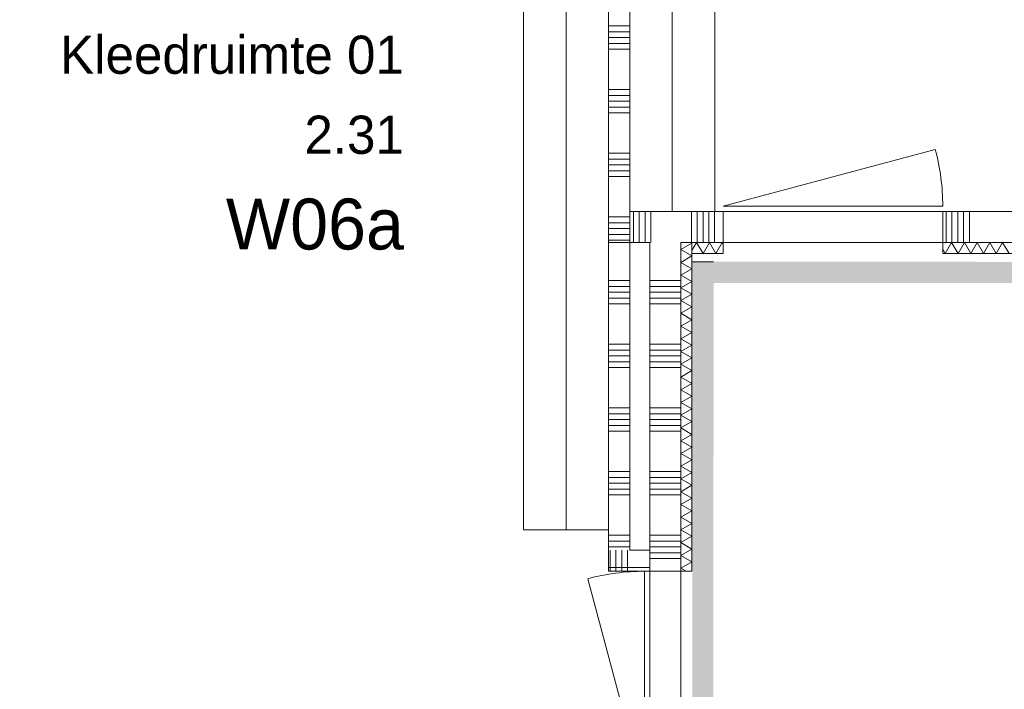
# Model space of a CAD drawing. Header units: millimetres. Extents: x -409 to 257590, y -7854 to 67330.
# Tile 36 of 205: x 30437 to 35074, y 19183 to 22339. Entities that reach past the tile are written whole.
import ezdxf
from ezdxf.enums import TextEntityAlignment as Align

# ---------------------------------------------------------------- set-up
doc = ezdxf.new("R2010")
doc.units = ezdxf.units.MM
doc.header["$MEASUREMENT"] = 0
for name, color, linetype in [('New_22 NC Binnenwanden', 7, 'Continuous'), ('New_22 NC Binnenwanden Deuren', 7, 'Continuous'), ('New_22 NC Binnenwanden Doorsnede-arcering', 7, 'Continuous'), ('New_22 NC Binnenwanden Laagscheidingslijnen', 7, 'Continuous'), ('New_72 Vaste Inrichting', 7, 'Continuous'), ('New_72 Vaste Inrichting Afdek-arcering', 7, 'Continuous'), ('New_Info Wandafwerking aanduiding', 7, 'Continuous'), ('New_Info Wandafwerking aanduiding Doorsnede-arcering', 7, 'Continuous'), ('New_Z Ruimtefuncties', 7, 'Continuous'), ('New_Z Ruimtefuncties Zone omranding', 7, 'Continuous'), ('New_Z Ruimtefuncties Zone tekst', 7, 'Continuous')]:
    doc.layers.add(name, color=color, linetype=linetype)
doc.styles.add('GENERATED_STYLE_1', font='txt')
doc.styles.add('GENERATED_STYLE_2', font='txt')

# ---------------------------------------------------------------- blocks, each defined once
blk = doc.blocks.new('*X35')
at = {"layer": 'New_22 NC Binnenwanden Doorsnede-arcering', "color": 254, "linetype": 'Continuous', "lineweight": 0, "true_color": 0xe9ebeb}
for p, q in [((33405, 21109.7), (33524, 21109.7)), ((33524, 21109.7), (33550, 21109.7)), ((33405, 21082.3), (33524, 21082.3)), ((33405, 21054.9), (33524, 21054.9)), ((33524, 21082.3), (33550, 21082.3)), ((33524, 21054.9), (33550, 21054.9)), ((33405, 21027.4), (33524, 21027.4)), ((33524, 21027.4), (33550, 21027.4)), ((33405, 21000), (33524, 21000)), ((33524, 21000), (33550, 21000)), ((33405, 20809.7), (33524, 20809.7)), ((33405, 20782.3), (33524, 20782.3)), ((33524, 20809.7), (33550, 20809.7)), ((33524, 20782.3), (33550, 20782.3)), ((33405, 20754.9), (33524, 20754.9)), ((33524, 20754.9), (33550, 20754.9)), ((33405, 20727.4), (33524, 20727.4)), ((33405, 20700), (33524, 20700)), ((33524, 20727.4), (33550, 20727.4)), ((33524, 20700), (33550, 20700)), ((33405, 20509.7), (33524, 20509.7)), ((33524, 20509.7), (33550, 20509.7)), ((33405, 20482.3), (33524, 20482.3)), ((33405, 20454.9), (33524, 20454.9)), ((33524, 20482.3), (33550, 20482.3)), ((33524, 20454.9), (33550, 20454.9)), ((33405, 20427.4), (33524, 20427.4)), ((33524, 20427.4), (33550, 20427.4)), ((33405, 20400), (33524, 20400)), ((33524, 20400), (33550, 20400)), ((33405, 20209.7), (33524, 20209.7)), ((33405, 20182.3), (33524, 20182.3)), ((33524, 20209.7), (33550, 20209.7)), ((33524, 20182.3), (33550, 20182.3)), ((33405, 20154.9), (33524, 20154.9)), ((33405, 20127.4), (33524, 20127.4)), ((33524, 20154.9), (33550, 20154.9)), ((33524, 20127.4), (33550, 20127.4)), ((33405, 20100), (33524, 20100)), ((33524, 20100), (33550, 20100)), ((33405, 19909.7), (33524, 19909.7)), ((33524, 19909.7), (33550, 19909.7)), ((33405, 19882.3), (33524, 19882.3)), ((33405, 19854.9), (33524, 19854.9)), ((33524, 19882.3), (33550, 19882.3)), ((33524, 19854.9), (33550, 19854.9)), ((33405, 19827.4), (33524, 19827.4)), ((33524, 19827.4), (33550, 19827.4)), ((33405, 19800), (33524, 19800)), ((33524, 19800), (33550, 19800))]:
    blk.add_line(p, q, dxfattribs=at)
blk = doc.blocks.new('D1 22')
at = {"layer": 'New_22 NC Binnenwanden Deuren', "color": 1, "linetype": 'Continuous', "lineweight": 0}
for q in [(-481.8, 267.6), (-517, 0)]:
    blk.add_line((517, 0), q, dxfattribs=at)
at = {"layer": 'New_22 NC Binnenwanden Deuren', "color": 7, "linetype": 'Continuous', "lineweight": 0}
for p, q in [((-517, -25), (-517, -139)), ((-517, -25), (-517, -139)), ((517, -25), (517, -139)), ((517, -25), (517, -139)), ((-517, -139), (-517, -170)), ((517, -139), (517, -170))]:
    blk.add_line(p, q, dxfattribs=at)
at = {"layer": 'New_22 NC Binnenwanden Deuren', "color": 1, "linetype": 'Continuous', "lineweight": 0}
blk.add_arc((517, 0), 1034, 165, 180, dxfattribs=at)
blk = doc.blocks.new('Wall_2_2', base_point=(33550, 325))
at = {"layer": 'New_22 NC Binnenwanden', "color": 8, "linetype": 'Continuous', "lineweight": 0, "true_color": 0x778488}
for p, q in [((33405, 19740), (33519, 19740)), ((33519, 19740), (33550, 19740))]:
    blk.add_line(p, q, dxfattribs=at)
at = {"layer": 'New_22 NC Binnenwanden', "color": 8, "linetype": 'Continuous', "lineweight": 0, "true_color": 0x778488, "flags": 128}
for points in [[(33405, 21290), (33405, 19740)], [(33550, 19740), (33550, 21290)]]:
    blk.add_lwpolyline(points, dxfattribs=at)
at = {"layer": 'New_22 NC Binnenwanden', "color": 8, "lineweight": 0, "true_color": 0x778488}
blk.add_blockref('*X35', (0, 0), dxfattribs=at)
at = {"layer": 'New_22 NC Binnenwanden Deuren', "color": 1, "linetype": 'Continuous', "lineweight": 0, "xscale": -1, "zscale": 1000, "rotation": 90}
blk.add_blockref('D1 22', (33380, 19223), dxfattribs=at)
blk = doc.blocks.new('*X46')
at = {"layer": 'New_22 NC Binnenwanden Doorsnede-arcering', "color": 254, "linetype": 'Continuous', "lineweight": 0, "true_color": 0xe9ebeb}
for p, q in [((33327.4, 21435), (33327.4, 21398.3)), ((33354.9, 21435), (33354.9, 21398.3)), ((33382.3, 21435), (33382.3, 21398.3)), ((33409.7, 21435), (33409.7, 21398.3)), ((33600, 21435), (33600, 21398.3)), ((33627.4, 21435), (33627.4, 21398.3)), ((33654.9, 21435), (33654.9, 21398.3)), ((33682.3, 21435), (33682.3, 21398.3)), ((33709.7, 21435), (33709.7, 21398.3)), ((33327.4, 21398.3), (33327.4, 21290)), ((33354.9, 21398.3), (33354.9, 21290)), ((33382.3, 21398.3), (33382.3, 21290)), ((33409.7, 21398.3), (33409.7, 21290)), ((33600, 21398.3), (33600, 21290)), ((33627.4, 21398.3), (33627.4, 21290)), ((33654.9, 21398.3), (33654.9, 21290)), ((33682.3, 21398.3), (33682.3, 21290)), ((33709.7, 21398.3), (33709.7, 21290))]:
    blk.add_line(p, q, dxfattribs=at)
blk = doc.blocks.new('*X47')
at = {"layer": 'New_22 NC Binnenwanden Doorsnede-arcering', "color": 254, "linetype": 'Continuous', "lineweight": 0, "true_color": 0xe9ebeb}
for p, q in [((34800, 21435), (34800, 21398.3)), ((34827.4, 21435), (34827.4, 21398.3)), ((34854.9, 21435), (34854.9, 21398.3)), ((34882.3, 21435), (34882.3, 21398.3)), ((34909.7, 21435), (34909.7, 21398.3)), ((34800, 21398.3), (34800, 21290)), ((34827.4, 21398.3), (34827.4, 21290)), ((34854.9, 21398.3), (34854.9, 21290)), ((34882.3, 21398.3), (34882.3, 21290)), ((34909.7, 21398.3), (34909.7, 21290))]:
    blk.add_line(p, q, dxfattribs=at)
blk = doc.blocks.new('Wall_3_2', base_point=(33309.9, 21290))
at = {"layer": 'New_22 NC Binnenwanden', "color": 8, "linetype": 'Continuous', "lineweight": 0, "true_color": 0x778488}
for p, q in [((33750, 21435), (33750, 21321)), ((34784, 21435), (34784, 21321)), ((33750, 21321), (33750, 21290)), ((34784, 21321), (34784, 21290))]:
    blk.add_line(p, q, dxfattribs=at)
at = {"layer": 'New_22 NC Binnenwanden', "color": 8, "linetype": 'Continuous', "lineweight": 0, "true_color": 0x778488, "flags": 128}
for points in [[(33750, 21435), (33309.9, 21435)], [(33309.9, 21290), (33309.9, 21435)], [(38962.2, 21435), (34784, 21435)], [(33309.9, 21290), (33405, 21290)], [(33550, 21290), (33750, 21290)], [(34784, 21290), (39432.1, 21290)]]:
    blk.add_lwpolyline(points, dxfattribs=at)
at = {"layer": 'New_22 NC Binnenwanden', "color": 8, "lineweight": 0, "true_color": 0x778488}
for name in ['*X46', '*X47']:
    blk.add_blockref(name, (0, 0), dxfattribs=at)
at = {"layer": 'New_22 NC Binnenwanden Deuren', "color": 1, "linetype": 'Continuous', "lineweight": 0, "xscale": -1, "zscale": 1000}
blk.add_blockref('D1 22', (34267, 21460), dxfattribs=at)
blk = doc.blocks.new('*X462')
at = {"layer": 'New_22 NC Binnenwanden Doorsnede-arcering', "color": 254, "linetype": 'Continuous', "lineweight": 0, "true_color": 0xe9ebeb}
for p, q in [((33624.9, 21290), (33603, 21252.1)), ((33624.9, 21290), (33654.9, 21238)), ((33684.9, 21290), (33654.9, 21238)), ((33684.9, 21290), (33714.9, 21238)), ((33745, 21290), (33714.9, 21238)), ((33745, 21290), (33750, 21281.3))]:
    blk.add_line(p, q, dxfattribs=at)
blk = doc.blocks.new('*X463')
at = {"layer": 'New_22 NC Binnenwanden Doorsnede-arcering', "color": 254, "linetype": 'Continuous', "lineweight": 0, "true_color": 0xe9ebeb}
for p, q in [((34825.8, 21290), (34795.7, 21238)), ((34825.8, 21290), (34855.8, 21238)), ((34885.8, 21290), (34855.8, 21238)), ((34885.8, 21290), (34915.8, 21238)), ((34945.9, 21290), (34915.8, 21238)), ((34945.9, 21290), (34975.9, 21238)), ((35005.9, 21290), (34975.9, 21238)), ((35005.9, 21290), (35035.9, 21238)), ((35065.9, 21290), (35035.9, 21238)), ((35065.9, 21290), (35096, 21238)), ((34784, 21258.3), (34795.7, 21238))]:
    blk.add_line(p, q, dxfattribs=at)
blk = doc.blocks.new('D rechthoekige opening 22_11')
at = {"layer": 'New_22 NC Binnenwanden Deuren', "color": 9, "linetype": 'Continuous', "lineweight": 0}
for p, q in [((-517, 52), (-517, 53)), ((-517, 0), (-517, 52)), ((517, 52), (517, 53)), ((517, 0), (517, 52))]:
    blk.add_line(p, q, dxfattribs=at)
blk = doc.blocks.new('Wall_103_2', base_point=(33603, 21290))
at = {"layer": 'New_22 NC Binnenwanden', "color": 8, "linetype": 'Continuous', "lineweight": 0, "true_color": 0x778488}
for p, q in [((33750, 21290), (33750, 21238)), ((34784, 21290), (34784, 21238)), ((33750, 21238), (33750, 21237)), ((34784, 21238), (34784, 21237))]:
    blk.add_line(p, q, dxfattribs=at)
at = {"layer": 'New_22 NC Binnenwanden', "color": 8, "linetype": 'Continuous', "lineweight": 0, "true_color": 0x778488, "flags": 128}
for points in [[(33750, 21290), (33603, 21290)], [(33603, 21290), (33603, 21237)], [(39432.1, 21290), (34784, 21290)], [(33603, 21237), (33750, 21237)], [(34784, 21237), (39432.1, 21237)]]:
    blk.add_lwpolyline(points, dxfattribs=at)
at = {"layer": 'New_22 NC Binnenwanden Laagscheidingslijnen', "color": 8, "linetype": 'Continuous', "lineweight": 0, "true_color": 0x778488}
for p, q in [((33603, 21238), (33750, 21238)), ((34784, 21238), (39432.1, 21238))]:
    blk.add_line(p, q, dxfattribs=at)
at = {"layer": 'New_22 NC Binnenwanden', "color": 8, "lineweight": 0, "true_color": 0x778488}
for name in ['*X462', '*X463']:
    blk.add_blockref(name, (0, 0), dxfattribs=at)
at = {"layer": 'New_22 NC Binnenwanden Deuren', "color": 1, "linetype": 'Continuous', "lineweight": 0, "xscale": -1, "zscale": 1000, "rotation": 180}
blk.add_blockref('D rechthoekige opening 22_11', (34267, 21290), dxfattribs=at)
blk = doc.blocks.new('*X558')
at = {"layer": 'New_22 NC Binnenwanden Doorsnede-arcering', "color": 254, "linetype": 'Continuous', "lineweight": 0, "true_color": 0xe9ebeb}
for p, q in [((33550, 21255.7), (33602, 21285.7)), ((33594.6, 21290), (33602, 21285.7)), ((33550, 21255.7), (33602, 21225.7)), ((33550, 21195.7), (33602, 21225.7)), ((33550, 21195.7), (33602, 21165.7)), ((33550, 21135.6), (33602, 21165.7)), ((33550, 21135.6), (33602, 21105.6)), ((33550, 21075.6), (33602, 21105.6)), ((33550, 21075.6), (33602, 21045.6)), ((33550, 21015.5), (33602, 21045.6)), ((33550, 21015.5), (33602, 20985.5)), ((33550, 20955.5), (33602, 20985.5)), ((33550, 20955.5), (33602, 20925.5)), ((33550, 20895.5), (33602, 20925.5)), ((33550, 20895.5), (33602, 20865.4)), ((33550, 20835.4), (33602, 20865.4)), ((33550, 20835.4), (33602, 20805.4)), ((33550, 20775.4), (33602, 20805.4)), ((33550, 20775.4), (33602, 20745.3)), ((33550, 20715.3), (33602, 20745.3)), ((33550, 20715.3), (33602, 20685.3)), ((33550, 20655.3), (33602, 20685.3)), ((33550, 20655.3), (33602, 20625.3)), ((33550, 20595.2), (33602, 20625.3)), ((33550, 20595.2), (33602, 20565.2)), ((33550, 20535.2), (33602, 20565.2)), ((33550, 20535.2), (33602, 20505.2)), ((33550, 20475.1), (33602, 20505.2)), ((33550, 20475.1), (33602, 20445.1)), ((33550, 20415.1), (33602, 20445.1)), ((33550, 20415.1), (33602, 20385.1)), ((33550, 20355.1), (33602, 20385.1)), ((33550, 20355.1), (33602, 20325)), ((33550, 20295), (33602, 20325)), ((33550, 20295), (33602, 20265)), ((33550, 20235), (33602, 20265)), ((33550, 20235), (33602, 20205)), ((33550, 20174.9), (33602, 20205)), ((33550, 20174.9), (33602, 20144.9)), ((33550, 20114.9), (33602, 20144.9)), ((33550, 20114.9), (33602, 20084.9)), ((33550, 20054.8), (33602, 20084.9)), ((33550, 20054.8), (33602, 20024.8)), ((33550, 19994.8), (33602, 20024.8)), ((33550, 19994.8), (33602, 19964.8)), ((33550, 19934.8), (33602, 19964.8)), ((33550, 19934.8), (33602, 19904.7)), ((33550, 19874.7), (33602, 19904.7)), ((33550, 19874.7), (33602, 19844.7)), ((33550, 19814.7), (33602, 19844.7)), ((33550, 19814.7), (33602, 19784.6)), ((33550, 19754.6), (33602, 19784.6)), ((33550, 19754.6), (33575.3, 19740))]:
    blk.add_line(p, q, dxfattribs=at)
blk = doc.blocks.new('D rechthoekige opening 22_21')
at = {"layer": 'New_22 NC Binnenwanden Deuren', "color": 9, "linetype": 'Continuous', "lineweight": 0}
for p, q in [((-517, 1), (-517, 53)), ((517, 1), (517, 53)), ((-517, 0), (-517, 1)), ((517, 0), (517, 1))]:
    blk.add_line(p, q, dxfattribs=at)
blk = doc.blocks.new('Wall_120_2', base_point=(33603, 21290))
at = {"layer": 'New_22 NC Binnenwanden', "color": 8, "linetype": 'Continuous', "lineweight": 0, "true_color": 0x778488}
for p, q in [((33602, 19740), (33550, 19740)), ((33603, 19740), (33602, 19740))]:
    blk.add_line(p, q, dxfattribs=at)
at = {"layer": 'New_22 NC Binnenwanden', "color": 8, "linetype": 'Continuous', "lineweight": 0, "true_color": 0x778488, "flags": 128}
for points in [[(33550, 21290), (33550, 19740)], [(33603, 21290), (33550, 21290)], [(33603, 19740), (33603, 21290)]]:
    blk.add_lwpolyline(points, dxfattribs=at)
at = {"layer": 'New_22 NC Binnenwanden Laagscheidingslijnen', "color": 8, "linetype": 'Continuous', "lineweight": 0, "true_color": 0x778488}
blk.add_line((33602, 19740), (33602, 21290), dxfattribs=at)
at = {"layer": 'New_22 NC Binnenwanden', "color": 8, "lineweight": 0, "true_color": 0x778488}
blk.add_blockref('*X558', (0, 0), dxfattribs=at)
at = {"layer": 'New_22 NC Binnenwanden Deuren', "color": 1, "linetype": 'Continuous', "lineweight": 0, "xscale": -1, "zscale": 1000, "rotation": 90}
blk.add_blockref('D rechthoekige opening 22_21', (33603, 19223), dxfattribs=at)
blk = doc.blocks.new('*X696')
at = {"layer": 'New_22 NC Binnenwanden Doorsnede-arcering', "color": 254, "linetype": 'Continuous', "lineweight": 0, "true_color": 0xe9ebeb}
for p, q in [((33272.6, 19740), (33272.6, 19802.6)), ((33300, 19740), (33300, 19830)), ((33245.1, 19740), (33245.1, 19775.1)), ((33217.7, 19740), (33217.7, 19747.7))]:
    blk.add_line(p, q, dxfattribs=at)
blk = doc.blocks.new('*X697')
at = {"layer": 'New_22 NC Binnenwanden Doorsnede-arcering', "color": 254, "linetype": 'Continuous', "lineweight": 0, "true_color": 0xe9ebeb}
for p, q in [((33217.7, 19747.7), (33217.7, 19840)), ((33245.1, 19775.1), (33245.1, 19840)), ((33272.6, 19802.6), (33272.6, 19840)), ((33300, 19830), (33300, 19840))]:
    blk.add_line(p, q, dxfattribs=at)
blk = doc.blocks.new('Wall_149_2', base_point=(33210, 19740))
at = {"layer": 'New_22 NC Binnenwanden', "color": 8, "linetype": 'Continuous', "lineweight": 0, "true_color": 0x778488, "flags": 128}
for points in [[(33210, 19740), (33210, 19840)], [(33405, 19840), (33310, 19840)], [(33405, 19840), (33405, 19740)], [(33210, 19740), (33405, 19740)]]:
    blk.add_lwpolyline(points, dxfattribs=at)
at = {"layer": 'New_22 NC Binnenwanden', "color": 8, "lineweight": 0, "true_color": 0x778488}
for name in ['*X697', '*X696']:
    blk.add_blockref(name, (0, 0), dxfattribs=at)
blk = doc.blocks.new('*X907')
at = {"layer": 'New_22 NC Binnenwanden Doorsnede-arcering', "color": 254, "linetype": 'Continuous', "lineweight": 0, "true_color": 0xe9ebeb}
for p, q in [((33210, 24109.7), (33310, 24109.7)), ((33210, 24082.3), (33310, 24082.3)), ((33210, 24054.9), (33310, 24054.9)), ((33210, 24027.4), (33310, 24027.4)), ((33210, 24000), (33310, 24000)), ((33210, 23809.7), (33310, 23809.7)), ((33210, 23782.3), (33310, 23782.3)), ((33210, 23754.9), (33310, 23754.9)), ((33210, 23727.4), (33310, 23727.4)), ((33210, 23700), (33310, 23700)), ((33210, 23509.7), (33310, 23509.7)), ((33210, 23482.3), (33310, 23482.3)), ((33210, 23454.9), (33310, 23454.9)), ((33210, 23427.4), (33310, 23427.4)), ((33210, 23400), (33310, 23400)), ((33210, 23209.7), (33310, 23209.7)), ((33210, 23182.3), (33310, 23182.3)), ((33210, 23154.9), (33310, 23154.9)), ((33210, 23127.4), (33310, 23127.4)), ((33210, 23100), (33310, 23100)), ((33210, 22909.7), (33310, 22909.7)), ((33210, 22882.3), (33310, 22882.3)), ((33210, 22854.9), (33310, 22854.9)), ((33210, 22827.4), (33310, 22827.4)), ((33210, 22800), (33310, 22800)), ((33210, 22609.7), (33310, 22609.7)), ((33210, 22582.3), (33310, 22582.3)), ((33210, 22554.9), (33310, 22554.9)), ((33210, 22527.4), (33310, 22527.4)), ((33210, 22500), (33310, 22500)), ((33210, 22309.7), (33310, 22309.7)), ((33210, 22282.3), (33310, 22282.3)), ((33210, 22254.9), (33310, 22254.9)), ((33210, 22227.4), (33310, 22227.4)), ((33210, 22200), (33310, 22200)), ((33210, 22009.7), (33310, 22009.7)), ((33210, 21982.3), (33310, 21982.3)), ((33210, 21954.9), (33310, 21954.9)), ((33210, 21927.4), (33310, 21927.4)), ((33210, 21900), (33310, 21900)), ((33210, 21709.7), (33310, 21709.7)), ((33210, 21682.3), (33310, 21682.3)), ((33210, 21654.9), (33310, 21654.9)), ((33210, 21627.4), (33310, 21627.4)), ((33210, 21600), (33310, 21600)), ((33210, 21409.7), (33310, 21409.7)), ((33210, 21382.3), (33310, 21382.3)), ((33210, 21354.9), (33310, 21354.9)), ((33210, 21327.4), (33310, 21327.4)), ((33210, 21300), (33310, 21300))]:
    blk.add_line(p, q, dxfattribs=at)
blk = doc.blocks.new('Wall_225_2', base_point=(33210, 21290))
at = {"layer": 'New_22 NC Binnenwanden', "color": 8, "linetype": 'Continuous', "lineweight": 0, "true_color": 0x778488, "flags": 128}
for points in [[(33210, 24215), (33210, 21290)], [(33310, 21290), (33310, 24215)], [(33310, 21290), (33210, 21290)]]:
    blk.add_lwpolyline(points, dxfattribs=at)
at = {"layer": 'New_22 NC Binnenwanden Laagscheidingslijnen', "color": 8, "linetype": 'Continuous', "lineweight": 0, "true_color": 0x778488}
blk.add_line((33210, 24215), (33310, 24215), dxfattribs=at)
at = {"layer": 'New_22 NC Binnenwanden', "color": 8, "lineweight": 0, "true_color": 0x778488}
blk.add_blockref('*X907', (0, 0), dxfattribs=at)
blk = doc.blocks.new('*X1035')
at = {"layer": 'New_22 NC Binnenwanden Doorsnede-arcering', "color": 254, "linetype": 'Continuous', "lineweight": 0, "true_color": 0xe9ebeb}
for p, q in [((33210, 21109.7), (33310, 21109.7)), ((33210, 21082.3), (33310, 21082.3)), ((33210, 21054.9), (33310, 21054.9)), ((33210, 21027.4), (33310, 21027.4)), ((33210, 21000), (33310, 21000)), ((33210, 20809.7), (33310, 20809.7)), ((33210, 20782.3), (33310, 20782.3)), ((33210, 20754.9), (33310, 20754.9)), ((33210, 20727.4), (33310, 20727.4)), ((33210, 20700), (33310, 20700)), ((33210, 20509.7), (33310, 20509.7)), ((33210, 20482.3), (33310, 20482.3)), ((33210, 20454.9), (33310, 20454.9)), ((33210, 20427.4), (33310, 20427.4)), ((33210, 20400), (33310, 20400)), ((33210, 20209.7), (33310, 20209.7)), ((33210, 20182.3), (33310, 20182.3)), ((33210, 20154.9), (33310, 20154.9)), ((33210, 20127.4), (33310, 20127.4)), ((33210, 20100), (33310, 20100)), ((33210, 19909.7), (33310, 19909.7)), ((33210, 19882.3), (33310, 19882.3)), ((33210, 19854.9), (33310, 19854.9))]:
    blk.add_line(p, q, dxfattribs=at)
blk = doc.blocks.new('Wall_254_2', base_point=(33210, 19740))
at = {"layer": 'New_22 NC Binnenwanden', "color": 8, "linetype": 'Continuous', "lineweight": 0, "true_color": 0x778488, "flags": 128}
for points in [[(33310, 21290), (33210, 21290)], [(33210, 21290), (33210, 19840)], [(33310, 19840), (33310, 21290)]]:
    blk.add_lwpolyline(points, dxfattribs=at)
at = {"layer": 'New_22 NC Binnenwanden', "color": 8, "lineweight": 0, "true_color": 0x778488}
blk.add_blockref('*X1035', (0, 0), dxfattribs=at)
blk = doc.blocks.new('Slab_15_2', base_point=(33210, 22734.9))
at = {"layer": 'New_72 Vaste Inrichting Afdek-arcering', "linetype": 'Continuous', "lineweight": 0, "true_color": 0x000000}
h = blk.add_hatch(dxfattribs=at)
h.set_pattern_fill('920_Lijnen_horz_150_0002', color=18, style=0, pattern_type=2)
h.set_pattern_definition([(270, (33009.98, 22334.4), (218.032, 0), [])])
h.paths.add_polyline_path([(33210, 22734.9), (32810.1, 22735.2), (32809.3, 19935.3), (33210, 19935.3)])
at = {"layer": 'New_72 Vaste Inrichting', "color": 1, "linetype": 'Continuous', "lineweight": 0, "flags": 128}
blk.add_lwpolyline([(33210, 22734.9), (32810.1, 22735.2), (32809.3, 19935.3), (33210, 19935.3)], close=True, dxfattribs=at)
blk = doc.blocks.new('Slab_16_2', base_point=(33310, 21435))
at = {"layer": 'New_72 Vaste Inrichting Afdek-arcering', "linetype": 'Continuous', "lineweight": 0, "true_color": 0x000000}
h = blk.add_hatch(dxfattribs=at)
h.set_pattern_fill('920_Lijnen_horz_150_0002', color=18, style=0, pattern_type=2)
h.set_pattern_definition([(90, (33510.02, 21435), (-218.032, 0), [])])
h.paths.add_polyline_path([(33310, 21435), (33710, 21434.7), (33711.2, 25834.3), (33310, 25834.3)])
at = {"layer": 'New_72 Vaste Inrichting', "color": 1, "linetype": 'Continuous', "lineweight": 0, "flags": 128}
blk.add_lwpolyline([(33310, 21435), (33710, 21434.7), (33711.2, 25834.3), (33310, 25834.3)], close=True, dxfattribs=at)
blk = doc.blocks.new('Kleedruimte 01_2.31_2_2', base_point=(31418.2, 21739.7))
at = {"layer": 'New_Z Ruimtefuncties Zone tekst', "color": 2, "lineweight": 0}
for tag, height, style, p in [('DUMMY_938', 180, 'GENERATED_STYLE_1', (32246, 22305.4)), ('ROOM_NAME', 180, 'GENERATED_STYLE_1', (32246, 22264.3)), ('ROOM_NUMBER', 180, 'GENERATED_STYLE_1', (32246, 21887.2)), ('DUMMY_939', 180, 'GENERATED_STYLE_1', (32246, 21928.3)), ('stWallCovering', 240, 'GENERATED_STYLE_2', (32246, 21496.3))]:
    blk.add_attdef(tag, text='', height=height, dxfattribs=dict(at, style=style)).set_placement(p, align=Align.TOP_RIGHT)
at = {"layer": 'New_Z Ruimtefuncties Zone tekst', "color": 2, "lineweight": 0, "style": 'GENERATED_STYLE_2'}
blk.add_attdef('DUMMY_940', text='', height=240, dxfattribs=at).set_placement((30590.4, 21551.2), align=Align.TOP_LEFT)
blk = doc.blocks.new('Wall_532_2', base_point=(33652.4, 15250.5))
at = {"layer": 'New_Info Wandafwerking aanduiding Doorsnede-arcering', "linetype": 'Continuous', "lineweight": 0, "true_color": 0x552178}
for points in [[(33604.6, 21198.6), (33604.6, 21098.6), (33704.6, 21098.6)], [(33704.6, 21198.6), (33604.6, 21198.6), (33704.6, 21098.6)], [(33604.6, 21098.6), (33602.4, 15250.6), (33702.4, 15250.5), (33704.6, 21098.6)]]:
    blk.add_hatch(color=187, dxfattribs=at).paths.add_polyline_path(points)
at = {"layer": 'New_Info Wandafwerking aanduiding', "color": 9, "linetype": 'Continuous', "lineweight": 0, "flags": 128}
for points in [[(33604.6, 21198.6), (33704.6, 21198.6)], [(33602.4, 15250.6), (33702.4, 15250.5)]]:
    blk.add_lwpolyline(points, dxfattribs=at)
blk = doc.blocks.new('Wall_533_2', base_point=(33654.6, 21148.6))
at = {"layer": 'New_Info Wandafwerking aanduiding Doorsnede-arcering', "linetype": 'Continuous', "lineweight": 0, "true_color": 0x552178}
blk.add_hatch(color=187, dxfattribs=at).paths.add_polyline_path([(33704.6, 21098.6), (45262.3, 21094.4), (45262.1, 21194.4), (33704.6, 21198.6)])

msp = doc.modelspace()

# ---------------------------------------------------------------- linework, layer by layer
at = {"layer": 'New_Z Ruimtefuncties Zone omranding', "color": 142, "linetype": 'Continuous', "lineweight": 0, "true_color": 0x0ca2d3, "flags": 128}
for points in [[(33310, 25852.6), (33310, 21435.1), (38625, 21435.1), (38625, 22355), (37310, 22355), (37310, 26040), (33500, 26040), (33500, 25852.5)], [(29950, 17624.8), (33405, 17624.8), (33405, 19757.7), (33210, 19757.7), (33210, 24215), (31110, 24215), (29950, 24215)], [(33550, 21290), (33550, 323.9), (45435, 323.9), (45435, 18702.4), (45435, 20335.8), (45435, 21290)]]:
    msp.add_lwpolyline(points, close=True, dxfattribs=at)

# ---------------------------------------------------------------- block references
at = {"layer": 'New_22 NC Binnenwanden', "color": 8, "lineweight": 0, "true_color": 0x778488}
for name, p in [('Wall_225_2', (33210, 21290)), ('Wall_3_2', (33309.9, 21290)), ('Wall_2_2', (33550, 325)), ('Wall_254_2', (33210, 19740)), ('Wall_120_2', (33603, 21290)), ('Wall_103_2', (33603, 21290)), ('Wall_149_2', (33210, 19740))]:
    msp.add_blockref(name, p, dxfattribs=at)
at = {"layer": 'New_72 Vaste Inrichting', "color": 1, "linetype": 'Continuous', "lineweight": 0}
for name, p in [('Slab_16_2', (33310, 21435)), ('Slab_15_2', (33210, 22734.9))]:
    msp.add_blockref(name, p, dxfattribs=at)
at = {"layer": 'New_Info Wandafwerking aanduiding', "color": 1, "lineweight": 0}
for name, p in [('Wall_532_2', (33652.4, 15250.5)), ('Wall_533_2', (33654.6, 21148.6))]:
    msp.add_blockref(name, p, dxfattribs=at)
at = {"layer": 'New_Z Ruimtefuncties', "color": 2, "linetype": 'Continuous', "lineweight": 0}
msp.add_blockref('Kleedruimte 01_2.31_2_2', (31418.2, 21739.7), dxfattribs=at).add_auto_attribs({'ROOM_NAME': 'Kleedruimte 01', 'ROOM_NUMBER': '2.31', 'stWallCovering': 'W06a'})

doc.saveas('drawing.dxf')
